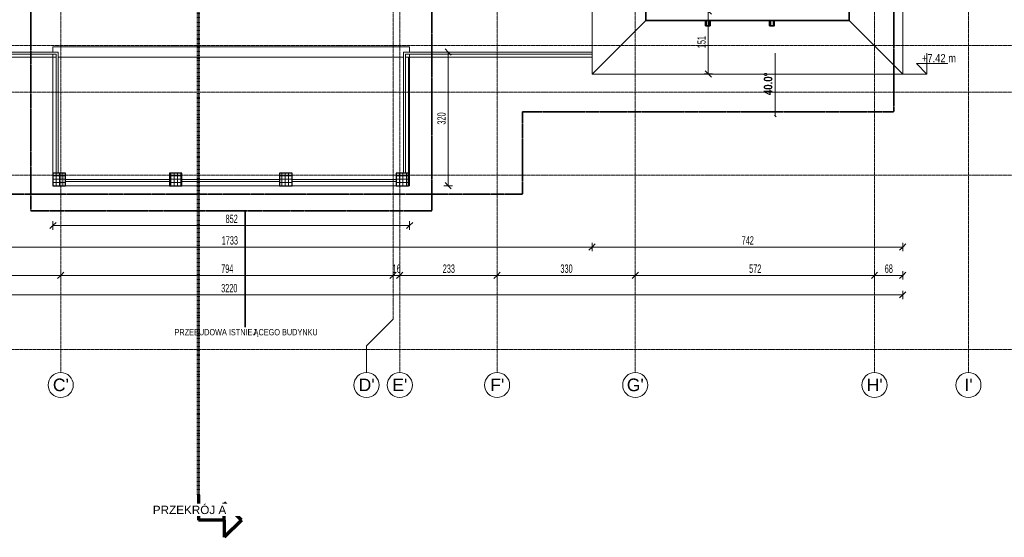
# Model space of a CAD drawing. Header units: millimetres. Extents: x -57334 to 14098, y -25409 to 16656.
# Tile 27 of 50: x -25389 to -1866, y -25314 to -12947. Entities that reach past the tile are written whole.
import ezdxf

# ---------------------------------------------------------------- set-up
doc = ezdxf.new("R2010")
doc.units = ezdxf.units.MM
for name, pattern in [('__FK_przerywana', [3.2004, 1.6002, -1.6002]), ('Kreska', [6.35, 3.175, -3.175]), ('Linia siatki', [22.225, 12.7, -3.175, 3.175, -3.175])]:
    doc.linetypes.add(name, pattern=pattern)
for name, color, linetype, lineweight in [('A-ANNO-DIMS', 7, 'Continuous', 5), ('A-ANNO-DIMS-100', 7, 'Continuous', 5), ('A-DETL-MBND', 7, 'Continuous', 5), ('A-FLOR', 7, 'Continuous', 5), ('A-FLOR-HRAL', 7, 'Continuous', 5), ('A-ROOF', 7, 'Continuous', 5), ('A-ROOF-PATT', 7, 'Continuous', 35), ('G-ANNO-DIMS', 7, 'Continuous', 5), ('G-ANNO-SYMB', 7, 'Continuous', 5), ('G-ANNO-TEXT', 7, 'Continuous', 5), ('S-COLS', 7, 'Continuous', 5), ('S-COLS-SYMB', 7, 'Continuous', 25), ('S-GRID', 7, 'Continuous', 5), ('S-GRID-IDEN', 7, 'Continuous', 5)]:
    doc.layers.add(name, color=color, linetype=linetype, lineweight=lineweight)
doc.layers.add('A-DETL', color=7, linetype='Continuous', lineweight=5, true_color=0x00a600)
doc.styles.add('Arial', font='arial.ttf', dxfattribs={"height": 200})
doc.styles.add('Arial_1', font='arial.ttf', dxfattribs={"height": 300})
doc.styles.add('Arial_2', font='arial.ttf', dxfattribs={"width": 0.8, "height": 200})
doc.styles.add('Arial_4', font='arial.ttf', dxfattribs={"width": 0.8, "height": 150})
doc.styles.add('Arial_5', font='arial.ttf', dxfattribs={"width": 0.6, "height": 200})
doc.styles.add('Arial_B', font='arialbd.ttf', dxfattribs={"width": 0.8, "height": 206.349206})
doc.dimstyles.new('standard_wielkość_otworów', dxfattribs={"dimscale": 304.8, "dimtxt": 204.05188, "dimasz": 0.492126, "dimexe": 0.328084, "dimexo": 0.0625, "dimgap": 0, "dimtad": 1, "dimdec": 0, "dimlfac": 0.1, "dimzin": 0, "dimdsep": 46, "dimtxsty": 'Arial_5', "dimblk1": 'OBLIQUE', "dimblk2": 'OBLIQUE', "dimsah": 1, "dimcen": 0.09, "dimazin": 0, "dimtfac": 1, "dimtdec": 4, "dimtix": 1, "dimtmove": 0, "dimatfit": 3, "dimfxl": 0.328084, "dimfxlon": 1, "dimtvp": 1, "dimtolj": 1, "dimtzin": 0, "dimarcsym": 2})

# ---------------------------------------------------------------- blocks, each defined once
blk = doc.blocks.new('Typ poręczy górnej - Górna poręcz_wewnętrzny_-1533184-RZUT PIĘTRA II')
at = {"layer": 'A-FLOR-HRAL'}
for p, q in [((-29043, -13719), (-24468, -13719)), ((-24518, -13769), (-29043, -13769)), ((-24518, -16614), (-24518, -13769)), ((-24468, -13719), (-24468, -16614)), ((-16223, -13719), (-11716, -13719)), ((-16223, -16614), (-16223, -13719)), ((-11716, -13769), (-16173, -13769)), ((-16173, -13769), (-16173, -16614)), ((-24293, -16764), (-21812, -16764)), ((-21812, -16814), (-24293, -16814)), ((-21512, -16764), (-19180, -16764)), ((-19180, -16814), (-21512, -16814)), ((-18880, -16764), (-16398, -16764)), ((-16398, -16814), (-18880, -16814))]:
    blk.add_line(p, q, dxfattribs=at)
blk = doc.blocks.new('Typ poręczy górnej - Górna poręcz_wewnętrzny_-V2-RZUT PIĘTRA II')
at = {"layer": 'A-FLOR-HRAL'}
for p, q in [((-29043, -13719), (-24468, -13719)), ((-29043, -13769), (-24518, -13769)), ((-24518, -13769), (-24518, -16614)), ((-24468, -13719), (-24468, -16614)), ((-16223, -13719), (-11716, -13719)), ((-16223, -16614), (-16223, -13719)), ((-16173, -13769), (-11716, -13769)), ((-16173, -16614), (-16173, -13769)), ((-24293, -16764), (-21812, -16764)), ((-24293, -16814), (-21812, -16814)), ((-21512, -16764), (-19180, -16764)), ((-21512, -16814), (-19180, -16814)), ((-18880, -16764), (-16398, -16764)), ((-18880, -16814), (-16398, -16814))]:
    blk.add_line(p, q, dxfattribs=at)
blk = doc.blocks.new('SKo Słup prefabrykowany ___FK_04_0 - S1 30X30-1811585-RZUT PIĘTRA II')
at = {"layer": 'S-COLS'}
h = blk.add_hatch(dxfattribs=at)
h.set_pattern_fill('FP_6', color=256, style=0, pattern_type=2)
h.set_pattern_definition([(0, (24443.42, 16764.41), (0, 80), []), (90, (24443.42, 16764.41), (-80, 5e-15), [])])
h.paths.add_polyline_path([(150, -150), (150, 150), (-150, 150), (-150, -150)])
at = {"layer": 'S-COLS-SYMB'}
for p, q in [((-150, 150), (-150, -150)), ((150, 150), (-150, 150)), ((150, -150), (150, 150)), ((-150, -150), (150, -150))]:
    blk.add_line(p, q, dxfattribs=at)
blk = doc.blocks.new('SKo Słup prefabrykowany ___FK_04_0 - S1 30X30-V9-RZUT PIĘTRA II')
at = {"layer": 'S-COLS'}
h = blk.add_hatch(dxfattribs=at)
h.set_pattern_fill('FP_7', color=256, style=0, pattern_type=2)
h.set_pattern_definition([(0, (21661.75, 16764.41), (0, 80), []), (90, (21661.75, 16764.41), (-80, 5e-15), [])])
h.paths.add_polyline_path([(150, -150), (150, 150), (-150, 150), (-150, -150)])
at = {"layer": 'S-COLS-SYMB'}
for p, q in [((-150, 150), (-150, -150)), ((150, 150), (-150, 150)), ((150, -150), (150, 150)), ((-150, -150), (150, -150))]:
    blk.add_line(p, q, dxfattribs=at)
blk = doc.blocks.new('SKo Słup prefabrykowany ___FK_04_0 - S1 30X30-V10-RZUT PIĘTRA II')
at = {"layer": 'S-COLS'}
h = blk.add_hatch(dxfattribs=at)
h.set_pattern_fill('FP_8', color=256, style=0, pattern_type=2)
h.set_pattern_definition([(0, (16248.416, 16764.41), (0, 80), []), (90, (16248.416, 16764.41), (-80, 5e-15), [])])
h.paths.add_polyline_path([(150, -150), (150, 150), (-150, 150), (-150, -150)])
at = {"layer": 'S-COLS-SYMB'}
for p, q in [((-150, 150), (-150, -150)), ((150, 150), (-150, 150)), ((150, -150), (150, 150)), ((-150, -150), (150, -150))]:
    blk.add_line(p, q, dxfattribs=at)
blk = doc.blocks.new('SKo Słup prefabrykowany ___FK_04_0 - S1 30X30-V11-RZUT PIĘTRA II')
at = {"layer": 'S-COLS'}
h = blk.add_hatch(dxfattribs=at)
h.set_pattern_fill('FP_9', color=256, style=0, pattern_type=2)
h.set_pattern_definition([(0, (19030.08, 16764.41), (0, 80), []), (90, (19030.08, 16764.41), (-80, 5e-15), [])])
h.paths.add_polyline_path([(150, -150), (150, 150), (-150, 150), (-150, -150)])
at = {"layer": 'S-COLS-SYMB'}
for p, q in [((-150, 150), (-150, -150)), ((150, 150), (-150, 150)), ((150, -150), (150, 150)), ((-150, -150), (150, -150))]:
    blk.add_line(p, q, dxfattribs=at)
blk = doc.blocks.new('Przekrój - znacznik przekroju strzałka-348499-RZUT PIĘTRA II')
at = {"layer": 'G-ANNO-SYMB', "lineweight": 70}
for p, q in [((-6, 10.22), (-10.11, 6.11)), ((-6, 10.22), (-1.89, 6.11)), ((-6, 6.11), (-10.11, 6.11)), ((-6, 6.11), (-6, 0)), ((-6, 6.11), (-1.89, 6.11)), ((0, 0), (-6, 0))]:
    blk.add_line(p, q, dxfattribs=at)
blk = doc.blocks.new('Siatka - SOsi_Sybol osi-348494-RZUT PIĘTRA II')
at = {"layer": 'S-GRID-IDEN', "color": 142, "true_color": 0x0080c0}
blk.add_circle((0, 0), 3, dxfattribs=at)
blk = doc.blocks.new('DIMBLOCK33-RZUT PIĘTRA II')
at = {"layer": 'A-ANNO-DIMS-100', "color": 250, "true_color": 0x303030, "transparency": 16777216}
for p, q in [((-29043, -18380), (-29043, -18280)), ((-29043, -18380), (-28968, -18305)), ((-11716, -18380), (-11716, -18280)), ((-11716, -18380), (-11641, -18305)), ((-29043, -18380), (-29118, -18455)), ((-29043, -18380), (-11716, -18380)), ((-29043, -18380), (-29043, -18480)), ((-11716, -18380), (-11791, -18455)), ((-11716, -18380), (-11716, -18480))]:
    blk.add_line(p, q, dxfattribs=at)
at = {"layer": 'A-ANNO-DIMS-100', "color": 0, "transparency": 16777216, "insert": (-20562, -18120), "char_height": 200, "width": 436.98, "attachment_point": 1, "line_spacing_factor": 0.941778, "style": 'Arial_5'}
blk.add_mtext('1733', dxfattribs=at)
blk = doc.blocks.new('_Oblique')
at = {"color": 0, "linetype": 'ByBlock', "lineweight": -2}
blk.add_line((-0.5, -0.5), (0.5, 0.5), dxfattribs=at)
blk = doc.blocks.new('DIMBLOCK34-RZUT PIĘTRA II')
at = {"layer": 'A-ANNO-DIMS-100', "color": 250, "true_color": 0x303030, "transparency": 16777216}
for p, q in [((-11716, -18380), (-11716, -18280)), ((-11716, -18380), (-11641, -18305)), ((-4293, -18380), (-4293, -18280)), ((-4293, -18380), (-4218, -18305)), ((-11716, -18380), (-11791, -18455)), ((-11716, -18380), (-4293, -18380)), ((-11716, -18380), (-11716, -18480)), ((-4293, -18380), (-4368, -18455)), ((-4293, -18380), (-4293, -18480))]:
    blk.add_line(p, q, dxfattribs=at)
at = {"layer": 'A-ANNO-DIMS-100', "color": 0, "transparency": 16777216, "insert": (-8141, -18120), "char_height": 200, "width": 327.74, "attachment_point": 1, "line_spacing_factor": 0.941778, "style": 'Arial_5'}
blk.add_mtext('742', dxfattribs=at)
blk = doc.blocks.new('DIMBLOCK37-RZUT PIĘTRA II')
at = {"layer": 'A-ANNO-DIMS-100', "color": 250, "true_color": 0x303030, "transparency": 16777216}
for p, q in [((-29833, -19055), (-29833, -18955)), ((-29833, -19055), (-29758, -18980)), ((-24408, -19055), (-24408, -18955)), ((-24408, -19055), (-24333, -18980)), ((-29833, -19055), (-29908, -19130)), ((-29833, -19055), (-24408, -19055)), ((-29833, -19055), (-29833, -19155)), ((-24408, -19055), (-24483, -19130)), ((-24408, -19055), (-24408, -19155))]:
    blk.add_line(p, q, dxfattribs=at)
at = {"layer": 'A-ANNO-DIMS-100', "color": 0, "transparency": 16777216, "insert": (-27257, -18795), "char_height": 200, "width": 327.74, "attachment_point": 1, "line_spacing_factor": 0.941778, "style": 'Arial_5'}
blk.add_mtext('543', dxfattribs=at)
blk = doc.blocks.new('DIMBLOCK38-RZUT PIĘTRA II')
at = {"layer": 'A-ANNO-DIMS-100', "color": 250, "true_color": 0x303030, "transparency": 16777216}
for p, q in [((-24408, -19055), (-24408, -18955)), ((-24408, -19055), (-24333, -18980)), ((-16468, -19055), (-16468, -18955)), ((-16468, -19055), (-16393, -18980)), ((-24408, -19055), (-24483, -19130)), ((-24408, -19055), (-16468, -19055)), ((-24408, -19055), (-24408, -19155)), ((-16468, -19055), (-16543, -19130)), ((-16468, -19055), (-16468, -19155))]:
    blk.add_line(p, q, dxfattribs=at)
at = {"layer": 'A-ANNO-DIMS-100', "color": 0, "transparency": 16777216, "insert": (-20575, -18795), "char_height": 200, "width": 327.74, "attachment_point": 1, "line_spacing_factor": 0.941778, "style": 'Arial_5'}
blk.add_mtext('794', dxfattribs=at)
blk = doc.blocks.new('DIMBLOCK39-RZUT PIĘTRA II')
at = {"layer": 'A-ANNO-DIMS-100', "color": 250, "true_color": 0x303030, "transparency": 16777216}
for p, q in [((-16468, -19055), (-16468, -18955)), ((-16468, -19055), (-16393, -18980)), ((-16308, -19055), (-16308, -18955)), ((-16308, -19055), (-16233, -18980)), ((-16468, -19055), (-16543, -19130)), ((-16468, -19055), (-16308, -19055)), ((-16468, -19055), (-16468, -19155)), ((-16308, -19055), (-16383, -19130)), ((-16308, -19055), (-16308, -19155))]:
    blk.add_line(p, q, dxfattribs=at)
at = {"layer": 'A-ANNO-DIMS-100', "color": 0, "transparency": 16777216, "insert": (-16479, -18795), "char_height": 200, "width": 218.49, "attachment_point": 1, "line_spacing_factor": 0.941778, "style": 'Arial_5'}
blk.add_mtext('16', dxfattribs=at)
blk = doc.blocks.new('DIMBLOCK40-RZUT PIĘTRA II')
at = {"layer": 'A-ANNO-DIMS-100', "color": 250, "true_color": 0x303030, "transparency": 16777216}
for p, q in [((-16308, -19055), (-16308, -18955)), ((-16308, -19055), (-16233, -18980)), ((-13983, -19055), (-13983, -18955)), ((-13983, -19055), (-13908, -18980)), ((-16308, -19055), (-16383, -19130)), ((-16308, -19055), (-13983, -19055)), ((-16308, -19055), (-16308, -19155)), ((-13983, -19055), (-14058, -19130)), ((-13983, -19055), (-13983, -19155))]:
    blk.add_line(p, q, dxfattribs=at)
at = {"layer": 'A-ANNO-DIMS-100', "color": 0, "transparency": 16777216, "insert": (-15282, -18795), "char_height": 200, "width": 327.74, "attachment_point": 1, "line_spacing_factor": 0.941778, "style": 'Arial_5'}
blk.add_mtext('233', dxfattribs=at)
blk = doc.blocks.new('DIMBLOCK41-RZUT PIĘTRA II')
at = {"layer": 'A-ANNO-DIMS-100', "color": 250, "true_color": 0x303030, "transparency": 16777216}
for p, q in [((-13983, -19055), (-13983, -18955)), ((-13983, -19055), (-13908, -18980)), ((-10683, -19055), (-10683, -18955)), ((-10683, -19055), (-10608, -18980)), ((-13983, -19055), (-14058, -19130)), ((-13983, -19055), (-10683, -19055)), ((-13983, -19055), (-13983, -19155)), ((-10683, -19055), (-10758, -19130)), ((-10683, -19055), (-10683, -19155))]:
    blk.add_line(p, q, dxfattribs=at)
at = {"layer": 'A-ANNO-DIMS-100', "color": 0, "transparency": 16777216, "insert": (-12470, -18795), "char_height": 200, "width": 327.74, "attachment_point": 1, "line_spacing_factor": 0.941778, "style": 'Arial_5'}
blk.add_mtext('330', dxfattribs=at)
blk = doc.blocks.new('DIMBLOCK42-RZUT PIĘTRA II')
at = {"layer": 'A-ANNO-DIMS-100', "color": 250, "true_color": 0x303030, "transparency": 16777216}
for p, q in [((-10683, -19055), (-10683, -18955)), ((-10683, -19055), (-10608, -18980)), ((-4968, -19055), (-4968, -18955)), ((-4968, -19055), (-4893, -18980)), ((-10683, -19055), (-10758, -19130)), ((-10683, -19055), (-4968, -19055)), ((-10683, -19055), (-10683, -19155)), ((-4968, -19055), (-5043, -19130)), ((-4968, -19055), (-4968, -19155))]:
    blk.add_line(p, q, dxfattribs=at)
at = {"layer": 'A-ANNO-DIMS-100', "color": 0, "transparency": 16777216, "insert": (-7962, -18795), "char_height": 200, "width": 327.74, "attachment_point": 1, "line_spacing_factor": 0.941778, "style": 'Arial_5'}
blk.add_mtext('572', dxfattribs=at)
blk = doc.blocks.new('DIMBLOCK43-RZUT PIĘTRA II')
at = {"layer": 'A-ANNO-DIMS-100', "color": 250, "true_color": 0x303030, "transparency": 16777216}
for p, q in [((-4968, -19055), (-4968, -18955)), ((-4968, -19055), (-4893, -18980)), ((-4293, -19055), (-4293, -18955)), ((-4293, -19055), (-4218, -18980)), ((-4968, -19055), (-5043, -19130)), ((-4968, -19055), (-4293, -19055)), ((-4968, -19055), (-4968, -19155)), ((-4293, -19055), (-4368, -19130)), ((-4293, -19055), (-4293, -19155))]:
    blk.add_line(p, q, dxfattribs=at)
at = {"layer": 'A-ANNO-DIMS-100', "color": 0, "transparency": 16777216, "insert": (-4722, -18795), "char_height": 200, "width": 218.49, "attachment_point": 1, "line_spacing_factor": 0.941778, "style": 'Arial_5'}
blk.add_mtext('68', dxfattribs=at)
blk = doc.blocks.new('DIMBLOCK44-RZUT PIĘTRA II')
at = {"layer": 'A-ANNO-DIMS-100', "color": 250, "true_color": 0x303030, "transparency": 16777216}
for p, q in [((-36493, -19521), (-36568, -19596)), ((-36493, -19521), (-36493, -19421)), ((-36493, -19521), (-36418, -19446)), ((-36493, -19521), (-4293, -19521)), ((-36493, -19521), (-36493, -19621)), ((-4293, -19521), (-4368, -19596)), ((-4293, -19521), (-4293, -19421)), ((-4293, -19521), (-4218, -19446)), ((-4293, -19521), (-4293, -19621))]:
    blk.add_line(p, q, dxfattribs=at)
at = {"layer": 'A-ANNO-DIMS-100', "color": 0, "transparency": 16777216, "insert": (-20575, -19261), "char_height": 200, "width": 436.98, "attachment_point": 1, "line_spacing_factor": 0.941778, "style": 'Arial_5'}
blk.add_mtext('3220', dxfattribs=at)
blk = doc.blocks.new('DIMBLOCK82-RZUT PIĘTRA II')
at = {"layer": 'A-ANNO-DIMS-100', "color": 250, "true_color": 0x303030, "transparency": 16777216}
for p, q in [((-8940, -12739), (-9015, -12664)), ((-8940, -12739), (-9040, -12739)), ((-8940, -14244), (-8940, -12739)), ((-8940, -12739), (-8865, -12814)), ((-8940, -12739), (-8840, -12739)), ((-8940, -14244), (-9040, -14244)), ((-8940, -14244), (-9015, -14169)), ((-8940, -14244), (-8865, -14319)), ((-8940, -14244), (-8840, -14244))]:
    blk.add_line(p, q, dxfattribs=at)
at = {"layer": 'A-ANNO-DIMS-100', "color": 0, "transparency": 16777216, "insert": (-9200, -13628), "char_height": 200, "width": 327.74, "attachment_point": 1, "rotation": 90, "line_spacing_factor": 0.941778, "style": 'Arial_5'}
blk.add_mtext('151', dxfattribs=at)
blk = doc.blocks.new('Rzędne punktów - Znacznik rzędnej-348474-RZUT PIĘTRA II')
at = {"layer": 'G-ANNO-DIMS'}
for p, q in [((0, 0), (0, 5)), ((-2.5, 2.5), (0, 0)), ((-2.5, 2.5), (5, 2.5))]:
    blk.add_line(p, q, dxfattribs=at)
blk = doc.blocks.new('DIMBLOCK196-RZUT PIĘTRA II')
at = {"layer": 'A-ANNO-DIMS-100', "color": 250, "true_color": 0x303030, "transparency": 16777216}
for p, q in [((-24593, -17864), (-24668, -17939)), ((-24593, -17864), (-24593, -17764)), ((-24593, -17864), (-24518, -17789)), ((-24593, -17864), (-16073, -17864)), ((-24593, -17864), (-24593, -17964)), ((-16073, -17864), (-16148, -17939)), ((-16073, -17864), (-16073, -17764)), ((-16073, -17864), (-15998, -17789)), ((-16073, -17864), (-16073, -17964))]:
    blk.add_line(p, q, dxfattribs=at)
at = {"layer": 'A-ANNO-DIMS-100', "color": 0, "transparency": 16777216, "insert": (-20470, -17604), "char_height": 200, "width": 327.74, "attachment_point": 1, "line_spacing_factor": 0.941778, "style": 'Arial_5'}
blk.add_mtext('852', dxfattribs=at)
blk = doc.blocks.new('DIMBLOCK197-RZUT PIĘTRA II')
at = {"layer": 'A-ANNO-DIMS-100', "color": 250, "true_color": 0x303030, "transparency": 16777216}
for p, q in [((-15152, -13719), (-15252, -13719)), ((-15152, -13719), (-15227, -13644)), ((-15152, -16914), (-15152, -13719)), ((-15152, -13719), (-15077, -13794)), ((-15152, -13719), (-15052, -13719)), ((-15152, -16914), (-15252, -16914)), ((-15152, -16914), (-15227, -16839)), ((-15152, -16914), (-15077, -16989)), ((-15152, -16914), (-15052, -16914))]:
    blk.add_line(p, q, dxfattribs=at)
at = {"layer": 'A-ANNO-DIMS-100', "color": 0, "transparency": 16777216, "insert": (-15412, -15453), "char_height": 200, "width": 327.74, "attachment_point": 1, "rotation": 90, "line_spacing_factor": 0.941778, "style": 'Arial_5'}
blk.add_mtext('320', dxfattribs=at)

msp = doc.modelspace()

# ---------------------------------------------------------------- hatches: boundary and pattern name
at = {"layer": 'A-ROOF-PATT', "lineweight": 5}
h = msp.add_hatch(dxfattribs=at)
h.set_pattern_fill('FP_2', color=256, style=0, pattern_type=2)
h.set_pattern_definition([(45, (0, 0), (-211.993, 211.993), []), (135, (0, 0), (-211.993, -211.993), [])])
h.paths.add_polyline_path([(-7444.5, -13091.4), (-7444.5, -12962.1), (-7472.7, -12962.1), (-7472.7, -13091.4)])
h.paths.add_polyline_path([(-8922.3, -13091.4), (-8894.1, -13091.4), (-8894.1, -12962.1), (-8922.3, -12962.1)])

# ---------------------------------------------------------------- linework, layer by layer
at = {"layer": 'A-DETL', "color": 6, "linetype": '__FK_przerywana', "lineweight": 35, "true_color": 0xff00ff}
for p, q in [((-4503.4, -6164.4), (-4503.4, -15144.4)), ((-4503.4, -15144.4), (-13373.8, -15144.4)), ((-13373.8, -15144.4), (-13373.8, -17114.4)), ((-13373.8, -17114.4), (-27293, -17114.4))]:
    msp.add_line(p, q, dxfattribs=at)
at = {"layer": 'A-DETL', "color": 5, "linetype": '__FK_przerywana', "lineweight": 35, "true_color": 0x0000ff}
for p, q in [((-25124.5, -17514.4), (-25124.5, -12757.2)), ((-15545, -12757.2), (-15545, -17514.4)), ((-15545, -17514.4), (-25124.5, -17514.4))]:
    msp.add_line(p, q, dxfattribs=at)
at = {"layer": 'A-DETL-MBND'}
for p, q in [((-24593.4, -13594.4), (-24593.4, -13719.4)), ((-16073.4, -13594.4), (-24593.4, -13594.4)), ((-16073.4, -13719.4), (-16073.4, -13594.4)), ((-24518.4, -13844.4), (-29043.4, -13844.4)), ((-24593.4, -13769.4), (-24593.4, -16614.4)), ((-16223.4, -13844.4), (-24468.4, -13844.4)), ((-11716.1, -13844.4), (-16173.4, -13844.4)), ((-16073.4, -16914.4), (-16073.4, -13769.4)), ((-24293.4, -16914.4), (-21811.7, -16914.4)), ((-21511.7, -16914.4), (-19180.1, -16914.4)), ((-18880.1, -16914.4), (-16398.4, -16914.4)), ((-16098.4, -16914.4), (-16073.4, -16914.4))]:
    msp.add_line(p, q, dxfattribs=at)
at = {"layer": 'A-FLOR', "color": 252, "true_color": 0x838383}
for p, q in [((-24593.4, -13844.4), (-29043.4, -13844.4)), ((-24593.4, -16614.4), (-24593.4, -13844.4)), ((-11716.1, -13844.4), (-16098.4, -13844.4)), ((-16098.4, -13844.4), (-16098.4, -16614.4)), ((-21811.7, -16914.4), (-24293.4, -16914.4)), ((-19180.1, -16914.4), (-21511.7, -16914.4)), ((-16398.4, -16914.4), (-18880.1, -16914.4))]:
    msp.add_line(p, q, dxfattribs=at)
at = {"layer": 'A-ROOF'}
for p, q in [((-4293.4, -14244.4), (-4293.4, 3055.6)), ((-11716.1, -11874.4), (-11716.1, -14244.4)), ((-10433.8, -12962.1), (-11716.1, -14244.4)), ((-9010.5, -12989.5), (-9010.5, -13091.4)), ((-9010.5, -13091.4), (-9000.2, -13091.4)), ((-8978.1, -13091.4), (-8978.1, -12962.1)), ((-8922.3, -13091.4), (-8922.3, -12962.1)), ((-7444.5, -12962.1), (-7444.5, -13091.4)), ((-7388.7, -12962.1), (-7388.7, -13091.4)), ((-7366.6, -13091.4), (-7356.4, -13091.4)), ((-7356.4, -13091.4), (-7356.4, -12989.5)), ((-4293.4, -14244.4), (-5575.7, -12962.1)), ((-11716.1, -14244.4), (-4293.4, -14244.4))]:
    msp.add_line(p, q, dxfattribs=at)
at = {"layer": 'A-ROOF', "lineweight": 35}
for p, q in [((-5575.7, -12962.1), (-5575.7, 1773.3)), ((-10433.8, -10592.1), (-10433.8, -12962.1)), ((-10433.8, -12962.1), (-5575.7, -12962.1)), ((-9000.2, -12962.1), (-9000.2, -13091.4)), ((-9000.2, -13091.4), (-8894.1, -13091.4)), ((-8894.1, -13091.4), (-8894.1, -12962.1)), ((-7472.7, -12962.1), (-7472.7, -13091.4)), ((-7472.7, -13091.4), (-7366.6, -13091.4)), ((-7366.6, -13091.4), (-7366.6, -12962.1))]:
    msp.add_line(p, q, dxfattribs=at)
at = {"layer": 'A-ROOF', "flags": 128}
for points in [[(-9000.2, -12962.1), (-9005.4, -12975.8), (-9010.5, -12989.5)], [(-7356.4, -12989.5), (-7361.4, -12975.8), (-7366.6, -12962.1)]]:
    msp.add_lwpolyline(points, dxfattribs=at)
at = {"layer": 'G-ANNO-DIMS'}
for p, q in [((-7339.2, -13746.2), (-7339.2, -15246.2)), ((-7339.2, -15246.2), (-7359.1, -15226.3)), ((-7339.2, -15246.2), (-7319.4, -15266))]:
    msp.add_line(p, q, dxfattribs=at)
at = {"layer": 'G-ANNO-DIMS', "color": 1, "true_color": 0xff0000}
msp.add_line((-4293.4, -14244.4), (-3713.4, -14244.4), dxfattribs=at)
at = {"layer": 'G-ANNO-SYMB', "linetype": 'Kreska', "lineweight": 70}
msp.add_line((-21113, -24302.9), (-21113, 15643.5), dxfattribs=at)
at = {"layer": 'G-ANNO-TEXT', "color": 5, "lineweight": 35, "true_color": 0x0000ff}
msp.add_line((-20003.6, -17498.8), (-20003.6, -20295.8), dxfattribs=at)
at = {"layer": 'S-GRID', "linetype": 'Linia siatki'}
for p, q in [((-24408.4, 10521.6), (-24408.4, -21375.5)), ((-16308.4, 10521.6), (-16308.4, -21375.5)), ((-13983.4, 10521.6), (-13983.4, -21375.5)), ((-10683.4, 10521.6), (-10683.4, -21375.5)), ((-4968.4, 10521.6), (-4968.4, -21375.5)), ((-2723.4, 10521.6), (-2723.4, -21375.5)), ((-16468.4, 9251.6), (-16468.4, -20105.5)), ((-55866.7, -13564.4), (559.4, -13564.4)), ((-55866.7, -14680.4), (559.4, -14680.4)), ((-55866.7, -16659.4), (559.4, -16659.4)), ((-55866.7, -20824.4), (559.4, -20824.4))]:
    msp.add_line(p, q, dxfattribs=at)
at = {"layer": 'S-GRID'}
for p, q in [((-16468.4, -20105.5), (-17103.4, -20740.5)), ((-17103.4, -20740.5), (-17103.4, -21375.5))]:
    msp.add_line(p, q, dxfattribs=at)

# ---------------------------------------------------------------- block references
at = {"layer": 'A-FLOR-HRAL'}
for name in ['Typ poręczy górnej - Górna poręcz_wewnętrzny_-1533184-RZUT PIĘTRA II', 'Typ poręczy górnej - Górna poręcz_wewnętrzny_-V2-RZUT PIĘTRA II']:
    msp.add_blockref(name, (0, 0), dxfattribs=at)
at = {"layer": 'G-ANNO-DIMS', "xscale": 99.99999999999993, "yscale": 99.99999999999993, "zscale": 99.99999999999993}
msp.add_blockref('Rzędne punktów - Znacznik rzędnej-348474-RZUT PIĘTRA II', (-3713.4, -14244.4), dxfattribs=at)
at = {"layer": 'G-ANNO-SYMB', "lineweight": 70, "extrusion": (0, 0, -1), "xscale": 99.99999999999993, "yscale": 99.99999999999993, "zscale": 99.99999999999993, "rotation": 90.0000000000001}
msp.add_blockref('Przekrój - znacznik przekroju strzałka-348499-RZUT PIĘTRA II', (21113, -24302.9), dxfattribs=at)
at = {"layer": 'S-COLS-SYMB', "lineweight": 18}
for name, p in [('SKo Słup prefabrykowany ___FK_04_0 - S1 30X30-1811585-RZUT PIĘTRA II', (-24443.4, -16764.4)), ('SKo Słup prefabrykowany ___FK_04_0 - S1 30X30-V9-RZUT PIĘTRA II', (-21661.7, -16764.4)), ('SKo Słup prefabrykowany ___FK_04_0 - S1 30X30-V11-RZUT PIĘTRA II', (-19030.1, -16764.4)), ('SKo Słup prefabrykowany ___FK_04_0 - S1 30X30-V10-RZUT PIĘTRA II', (-16248.4, -16764.4))]:
    msp.add_blockref(name, p, dxfattribs=at)
at = {"layer": 'S-GRID-IDEN', "color": 142, "true_color": 0x0080c0, "xscale": 99.99999999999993, "yscale": 99.99999999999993, "zscale": 99.99999999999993, "rotation": 180}
for p in [(-24408.4, -21675.5), (-17103.4, -21675.5), (-16308.4, -21675.5), (-13983.4, -21675.5), (-10683.4, -21675.5), (-4968.4, -21675.5), (-2723.4, -21675.5)]:
    msp.add_blockref('Siatka - SOsi_Sybol osi-348494-RZUT PIĘTRA II', p, dxfattribs=at)

# ---------------------------------------------------------------- texts
at = {"layer": 'G-ANNO-DIMS', "color": 1, "true_color": 0xff0000, "insert": (-3834.3, -13765.3), "char_height": 200, "width": 962.269, "attachment_point": 1, "line_spacing_factor": 0.941778, "style": 'Arial_2'}
msp.add_mtext('+7.42 m', dxfattribs=at)
at = {"layer": 'G-ANNO-DIMS', "insert": (-7613.6, -14749.2), "char_height": 206.35, "width": 607.233, "attachment_point": 1, "rotation": 90, "line_spacing_factor": 0.941778, "style": 'Arial_B'}
msp.add_mtext('40.0°', dxfattribs=at)
at = {"layer": 'G-ANNO-TEXT', "color": 5, "lineweight": 35, "true_color": 0x0000ff, "char_height": 150, "attachment_point": 1, "style": 'Arial_4'}
for s, insert, width in [('PRZEBUDOWA ISTNIEJ', (-21689.2, -20337.6), 2289.619), ('ĄCEGO BUDYNKU', (-19800.1, -20337.6), 1789.367)]:
    msp.add_mtext(s, dxfattribs=dict(at, insert=insert, width=width))
at = {"layer": 'S-GRID-IDEN', "color": 142, "true_color": 0x0080c0, "char_height": 300, "attachment_point": 1, "style": 'Arial_1'}
for s, insert, width in [("C'", (-24595.9, -21521.6), 464.979), ("D'", (-17290.9, -21521.6), 464.979), ("E'", (-16486.4, -21521.6), 440.928), ("F'", (-14147.9, -21521.6), 408.861), ("G'", (-10884.4, -21521.6), 497.046), ("H'", (-5155.9, -21521.6), 464.979), ("I'", (-2818.4, -21521.6), 240.506)]:
    msp.add_mtext(s, dxfattribs=dict(at, insert=insert, width=width))

# ---------------------------------------------------------------- dimensions: what is measured, and where the dimension line sits
at = {"layer": 'A-ANNO-DIMS', "color": 250, "true_color": 0x303030}
for base, p1, p2, override, picture, middle in [((-8940.3283485, -12739.407452), (-9040.3283485, -14244.407452), (-9040.3283485, -12739.407452), {"dimpost": '<>', "dimfxl": 1505}, 'DIMBLOCK82-RZUT PIĘTRA II', (-9042.4429466, -13491.907452)), ((-15152.0989643, -13719.407452), (-15252.0989643, -16914.407452), (-15252.0989643, -13719.407452), {"dimpost": '<>', "dimfxl": 3195}, 'DIMBLOCK197-RZUT PIĘTRA II', (-15254.2817753, -15316.907452))]:
    dim = msp.add_linear_dim(base=base, p1=p1, p2=p2, angle=90, dimstyle='standard_wielkość_otworów', override=override, dxfattribs=at)
    dim.commit()
    dim.dimension.update_dxf_attribs({"geometry": picture, "text_midpoint": middle})
for base, p1, p2, override, picture, middle in [((-16073.4, -17863.7), (-24593.4, -17763.7), (-16073.4, -17763.7), {"dimpost": '<>', "dimfxl": 8520}, 'DIMBLOCK196-RZUT PIĘTRA II', (-20333.4, -17761.6)), ((-11716.1, -18379.6), (-29043.4, -18279.6), (-11716.1, -18279.6), {"dimpost": '<>', "dimfxl": 17327.32482}, 'DIMBLOCK33-RZUT PIĘTRA II', (-20379.8, -18277.4)), ((-4293.4, -18379.6), (-11716.1, -18279.6), (-4293.4, -18279.6), {"dimpost": '<>', "dimfxl": 7422.67518}, 'DIMBLOCK34-RZUT PIĘTRA II', (-8004.8, -18279.1)), ((-24408.4160231, -19054.9753729), (-29833.4160231, -18954.9753729), (-24408.4160231, -18954.9753729), {"dimpost": '<>', "dimfxl": 5425}, 'DIMBLOCK37-RZUT PIĘTRA II', (-27120.9160231, -18952.7925619)), ((-16468.4, -19055), (-24408.4, -18955), (-16468.4, -18955), {"dimpost": '<>', "dimfxl": 7940}, 'DIMBLOCK38-RZUT PIĘTRA II', (-20438.4, -18952.9)), ((-16308.4, -19055), (-16468.4, -18955), (-16308.4, -18955), {"dimpost": '<>', "dimfxl": 160}, 'DIMBLOCK39-RZUT PIĘTRA II', (-16388.4, -18952.9)), ((-13983.4160231, -19054.9753729), (-16308.4160231, -18954.9753729), (-13983.4160231, -18954.9753729), {"dimpost": '<>', "dimfxl": 2325}, 'DIMBLOCK40-RZUT PIĘTRA II', (-15145.9160231, -18952.7925619)), ((-10683.4, -19055), (-13983.4, -18955), (-10683.4, -18955), {"dimpost": '<>', "dimfxl": 3300}, 'DIMBLOCK41-RZUT PIĘTRA II', (-12333.4, -18952.8)), ((-4968.4160231, -19054.9753729), (-10683.4160231, -18954.9753729), (-4968.4160231, -18954.9753729), {"dimpost": '<>', "dimfxl": 5715}, 'DIMBLOCK42-RZUT PIĘTRA II', (-7825.9160231, -18952.8607747)), ((-4293.4160231, -19054.9753729), (-4968.4160231, -18954.9753729), (-4293.4160231, -18954.9753729), {"dimpost": '<>', "dimfxl": 675}, 'DIMBLOCK43-RZUT PIĘTRA II', (-4630.9160231, -18952.8607747)), ((-4293.4, -19520.6), (-36493.4, -19420.6), (-4293.4, -19420.6), {"dimpost": '<>', "dimfxl": 32200}, 'DIMBLOCK44-RZUT PIĘTRA II', (-20393.4, -19418.4))]:
    dim = msp.add_linear_dim(base=base, p1=p1, p2=p2, dimstyle='standard_wielkość_otworów', override=override, dxfattribs=at)
    dim.commit()
    dim.dimension.update_dxf_attribs({"geometry": picture, "text_midpoint": middle})

# ---------------------------------------------------------------- next in the draw order: texts
at = {"layer": 'G-ANNO-SYMB', "insert": (-22208.3, -24558.6), "char_height": 200, "width": 2172.573, "attachment_point": 1, "style": 'Arial', "bg_fill": 3, "box_fill_scale": 1.25, "bg_fill_color": 256, "bg_fill_true_color": 13158600, "bg_fill_transparency": 0}
msp.add_mtext('PRZEKRÓJ A', dxfattribs=at)

doc.saveas('drawing.dxf')
